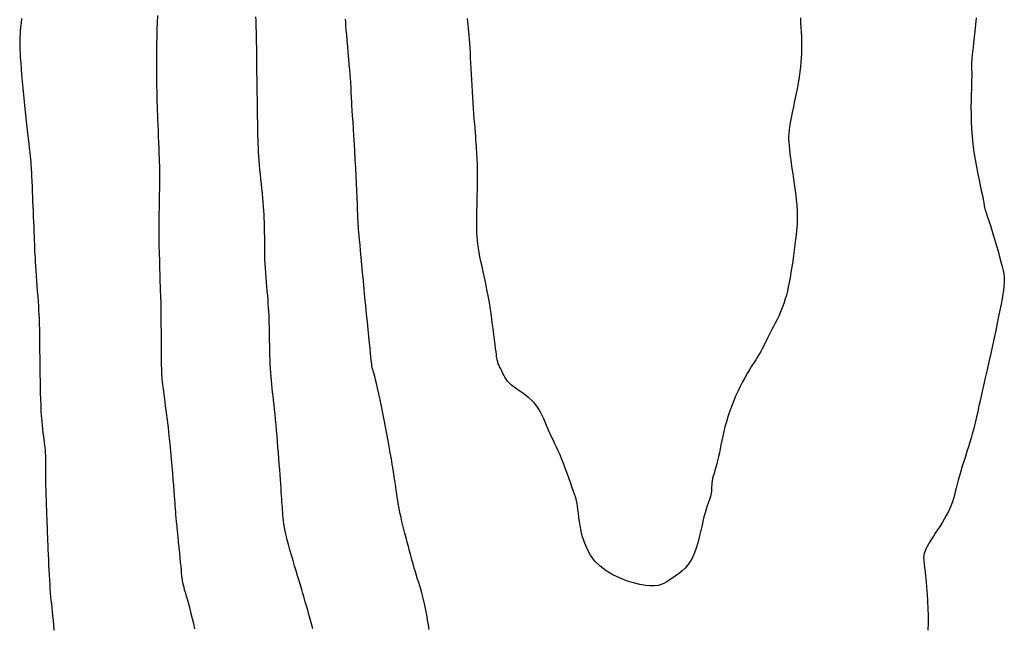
# Model space of a CAD drawing. Header units: millimetres. Extents: x 32690613 to 32693367, y 5343692 to 5344708.
# Tile 49 of 256: x 32692239 to 32692253, y 5343865 to 5343874. Entities that reach past the tile are written whole.
import ezdxf

# ---------------------------------------------------------------- set-up
doc = ezdxf.new("R2010")
doc.units = ezdxf.units.MM
doc.header["$LTSCALE"] = 20
for name, color, linetype in [('02-DGM_HL_495.00', 142, 'Continuous'), ('02-DGM_HL_495.50', 152, 'Continuous'), ('02-DGM_HL_496.00', 162, 'Continuous'), ('02-DGM_HL_496.50', 172, 'Continuous'), ('02-DGM_HL_497.00', 182, 'Continuous')]:
    doc.layers.add(name, color=color, linetype=linetype)

msp = doc.modelspace()

# ---------------------------------------------------------------- linework, layer by layer
at = {"layer": '02-DGM_HL_495.00', "elevation": 495, "flags": 128}
msp.add_lwpolyline([(32692239.083, 5343873.8), (32692239.077, 5343873.734), (32692239.071, 5343873.675), (32692239.066, 5343873.623), (32692239.063, 5343873.578), (32692239.06, 5343873.536), (32692239.058, 5343873.496), (32692239.058, 5343873.455), (32692239.059, 5343873.41), (32692239.06, 5343873.36), (32692239.063, 5343873.303), (32692239.067, 5343873.235), (32692239.073, 5343873.16), (32692239.079, 5343873.076), (32692239.086, 5343872.987), (32692239.094, 5343872.894), (32692239.102, 5343872.798), (32692239.111, 5343872.7), (32692239.121, 5343872.603), (32692239.131, 5343872.507), (32692239.141, 5343872.413), (32692239.151, 5343872.322), (32692239.161, 5343872.235), (32692239.17, 5343872.151), (32692239.179, 5343872.074), (32692239.188, 5343872.001), (32692239.195, 5343871.936), (32692239.202, 5343871.877), (32692239.207, 5343871.824), (32692239.212, 5343871.777), (32692239.216, 5343871.734), (32692239.219, 5343871.695), (32692239.222, 5343871.658), (32692239.224, 5343871.623), (32692239.226, 5343871.589), (32692239.228, 5343871.554), (32692239.23, 5343871.519), (32692239.232, 5343871.481), (32692239.233, 5343871.441), (32692239.235, 5343871.398), (32692239.237, 5343871.35), (32692239.239, 5343871.297), (32692239.242, 5343871.237), (32692239.244, 5343871.172), (32692239.247, 5343871.101), (32692239.25, 5343871.027), (32692239.253, 5343870.951), (32692239.256, 5343870.875), (32692239.259, 5343870.801), (32692239.261, 5343870.73), (32692239.264, 5343870.664), (32692239.266, 5343870.605), (32692239.269, 5343870.551), (32692239.271, 5343870.5), (32692239.273, 5343870.451), (32692239.275, 5343870.402), (32692239.278, 5343870.352), (32692239.281, 5343870.298), (32692239.285, 5343870.238), (32692239.29, 5343870.173), (32692239.295, 5343870.102), (32692239.3, 5343870.028), (32692239.306, 5343869.952), (32692239.311, 5343869.875), (32692239.317, 5343869.8), (32692239.322, 5343869.729), (32692239.326, 5343869.662), (32692239.33, 5343869.6), (32692239.333, 5343869.544), (32692239.336, 5343869.491), (32692239.338, 5343869.44), (32692239.34, 5343869.389), (32692239.342, 5343869.336), (32692239.343, 5343869.281), (32692239.343, 5343869.221), (32692239.344, 5343869.156), (32692239.345, 5343869.085), (32692239.345, 5343869.01), (32692239.346, 5343868.931), (32692239.346, 5343868.848), (32692239.347, 5343868.763), (32692239.348, 5343868.676), (32692239.35, 5343868.588), (32692239.352, 5343868.5), (32692239.354, 5343868.412), (32692239.357, 5343868.326), (32692239.36, 5343868.242), (32692239.364, 5343868.161), (32692239.369, 5343868.084), (32692239.374, 5343868.013), (32692239.379, 5343867.947), (32692239.385, 5343867.888), (32692239.391, 5343867.835), (32692239.398, 5343867.787), (32692239.404, 5343867.743), (32692239.41, 5343867.702), (32692239.416, 5343867.664), (32692239.42, 5343867.627), (32692239.424, 5343867.591), (32692239.426, 5343867.554), (32692239.427, 5343867.516), (32692239.428, 5343867.477), (32692239.428, 5343867.434), (32692239.428, 5343867.389), (32692239.427, 5343867.339), (32692239.427, 5343867.285), (32692239.428, 5343867.225), (32692239.429, 5343867.16), (32692239.43, 5343867.09), (32692239.432, 5343867.017), (32692239.434, 5343866.943), (32692239.437, 5343866.868), (32692239.44, 5343866.795), (32692239.442, 5343866.726), (32692239.445, 5343866.66), (32692239.447, 5343866.601), (32692239.449, 5343866.546), (32692239.451, 5343866.494), (32692239.453, 5343866.443), (32692239.455, 5343866.393), (32692239.457, 5343866.341), (32692239.459, 5343866.286), (32692239.462, 5343866.226), (32692239.464, 5343866.161), (32692239.467, 5343866.091), (32692239.47, 5343866.018), (32692239.473, 5343865.943), (32692239.477, 5343865.868), (32692239.481, 5343865.794), (32692239.485, 5343865.723), (32692239.489, 5343865.656), (32692239.493, 5343865.595), (32692239.498, 5343865.538), (32692239.503, 5343865.483), (32692239.508, 5343865.431), (32692239.513, 5343865.378), (32692239.519, 5343865.325), (32692239.525, 5343865.268), (32692239.531, 5343865.208), (32692239.537, 5343865.144), (32692239.544, 5343865.075), (32692239.551, 5343865.002)], dxfattribs=at)
at = {"layer": '02-DGM_HL_495.50', "elevation": 495.5, "flags": 128}
msp.add_lwpolyline([(32692241.04, 5343873.842), (32692241.035, 5343873.744), (32692241.031, 5343873.643), (32692241.029, 5343873.54), (32692241.027, 5343873.437), (32692241.025, 5343873.336), (32692241.025, 5343873.238), (32692241.025, 5343873.144), (32692241.025, 5343873.058), (32692241.026, 5343872.98), (32692241.026, 5343872.912), (32692241.027, 5343872.855), (32692241.027, 5343872.808), (32692241.028, 5343872.77), (32692241.028, 5343872.74), (32692241.028, 5343872.715), (32692241.029, 5343872.695), (32692241.029, 5343872.678), (32692241.029, 5343872.662), (32692241.03, 5343872.647), (32692241.03, 5343872.63), (32692241.031, 5343872.61), (32692241.032, 5343872.585), (32692241.033, 5343872.555), (32692241.034, 5343872.517), (32692241.036, 5343872.471), (32692241.038, 5343872.414), (32692241.041, 5343872.346), (32692241.044, 5343872.27), (32692241.047, 5343872.187), (32692241.05, 5343872.101), (32692241.054, 5343872.016), (32692241.057, 5343871.933), (32692241.06, 5343871.856), (32692241.063, 5343871.788), (32692241.065, 5343871.731), (32692241.067, 5343871.683), (32692241.068, 5343871.641), (32692241.069, 5343871.602), (32692241.069, 5343871.562), (32692241.069, 5343871.52), (32692241.069, 5343871.472), (32692241.068, 5343871.415), (32692241.067, 5343871.346), (32692241.065, 5343871.268), (32692241.063, 5343871.18), (32692241.062, 5343871.084), (32692241.061, 5343870.982), (32692241.06, 5343870.875), (32692241.059, 5343870.765), (32692241.06, 5343870.652), (32692241.061, 5343870.538), (32692241.063, 5343870.426), (32692241.066, 5343870.316), (32692241.069, 5343870.21), (32692241.072, 5343870.112), (32692241.075, 5343870.021), (32692241.078, 5343869.94), (32692241.08, 5343869.871), (32692241.082, 5343869.815), (32692241.084, 5343869.771), (32692241.085, 5343869.737), (32692241.085, 5343869.712), (32692241.085, 5343869.694), (32692241.086, 5343869.68), (32692241.086, 5343869.67), (32692241.086, 5343869.662), (32692241.086, 5343869.654), (32692241.086, 5343869.644), (32692241.086, 5343869.631), (32692241.087, 5343869.613), (32692241.087, 5343869.588), (32692241.087, 5343869.554), (32692241.088, 5343869.51), (32692241.088, 5343869.454), (32692241.089, 5343869.386), (32692241.09, 5343869.306), (32692241.09, 5343869.221), (32692241.091, 5343869.132), (32692241.092, 5343869.043), (32692241.093, 5343868.957), (32692241.094, 5343868.879), (32692241.094, 5343868.812), (32692241.095, 5343868.758), (32692241.096, 5343868.714), (32692241.098, 5343868.677), (32692241.1, 5343868.643), (32692241.103, 5343868.61), (32692241.107, 5343868.573), (32692241.113, 5343868.528), (32692241.12, 5343868.472), (32692241.129, 5343868.403), (32692241.14, 5343868.322), (32692241.152, 5343868.23), (32692241.165, 5343868.129), (32692241.178, 5343868.022), (32692241.191, 5343867.911), (32692241.204, 5343867.798), (32692241.216, 5343867.685), (32692241.227, 5343867.573), (32692241.238, 5343867.464), (32692241.247, 5343867.359), (32692241.255, 5343867.259), (32692241.262, 5343867.166), (32692241.269, 5343867.08), (32692241.274, 5343867.002), (32692241.279, 5343866.935), (32692241.283, 5343866.877), (32692241.287, 5343866.828), (32692241.29, 5343866.785), (32692241.293, 5343866.744), (32692241.296, 5343866.704), (32692241.3, 5343866.662), (32692241.304, 5343866.615), (32692241.31, 5343866.561), (32692241.316, 5343866.497), (32692241.323, 5343866.426), (32692241.33, 5343866.35), (32692241.338, 5343866.271), (32692241.346, 5343866.191), (32692241.354, 5343866.113), (32692241.361, 5343866.04), (32692241.367, 5343865.974), (32692241.373, 5343865.916), (32692241.378, 5343865.866), (32692241.382, 5343865.822), (32692241.386, 5343865.783), (32692241.39, 5343865.749), (32692241.395, 5343865.717), (32692241.401, 5343865.686), (32692241.408, 5343865.655), (32692241.416, 5343865.622), (32692241.425, 5343865.588), (32692241.436, 5343865.55), (32692241.448, 5343865.51), (32692241.46, 5343865.466), (32692241.474, 5343865.417), (32692241.489, 5343865.364), (32692241.505, 5343865.305), (32692241.521, 5343865.24), (32692241.538, 5343865.17), (32692241.555, 5343865.097), (32692241.572, 5343865.021)], dxfattribs=at)
at = {"layer": '02-DGM_HL_496.00', "elevation": 496, "flags": 128}
msp.add_lwpolyline([(32692243.272, 5343865.022), (32692243.254, 5343865.092), (32692243.235, 5343865.16), (32692243.217, 5343865.225), (32692243.2, 5343865.288), (32692243.183, 5343865.349), (32692243.165, 5343865.409), (32692243.148, 5343865.468), (32692243.131, 5343865.527), (32692243.113, 5343865.587), (32692243.094, 5343865.649), (32692243.075, 5343865.713), (32692243.054, 5343865.782), (32692243.033, 5343865.854), (32692243.01, 5343865.929), (32692242.988, 5343866.005), (32692242.965, 5343866.082), (32692242.944, 5343866.158), (32692242.924, 5343866.232), (32692242.905, 5343866.302), (32692242.889, 5343866.367), (32692242.876, 5343866.426), (32692242.866, 5343866.479), (32692242.858, 5343866.528), (32692242.852, 5343866.573), (32692242.847, 5343866.615), (32692242.843, 5343866.654), (32692242.84, 5343866.693), (32692242.837, 5343866.731), (32692242.835, 5343866.769), (32692242.832, 5343866.808), (32692242.829, 5343866.849), (32692242.826, 5343866.892), (32692242.823, 5343866.938), (32692242.819, 5343866.988), (32692242.816, 5343867.042), (32692242.811, 5343867.102), (32692242.807, 5343867.167), (32692242.802, 5343867.237), (32692242.797, 5343867.312), (32692242.791, 5343867.389), (32692242.785, 5343867.469), (32692242.779, 5343867.551), (32692242.772, 5343867.633), (32692242.766, 5343867.716), (32692242.759, 5343867.797), (32692242.751, 5343867.877), (32692242.744, 5343867.956), (32692242.737, 5343868.032), (32692242.729, 5343868.106), (32692242.722, 5343868.177), (32692242.715, 5343868.245), (32692242.708, 5343868.309), (32692242.701, 5343868.37), (32692242.694, 5343868.427), (32692242.688, 5343868.483), (32692242.682, 5343868.537), (32692242.677, 5343868.591), (32692242.672, 5343868.646), (32692242.667, 5343868.703), (32692242.664, 5343868.763), (32692242.661, 5343868.826), (32692242.658, 5343868.892), (32692242.656, 5343868.96), (32692242.654, 5343869.029), (32692242.653, 5343869.098), (32692242.652, 5343869.167), (32692242.651, 5343869.233), (32692242.65, 5343869.298), (32692242.648, 5343869.358), (32692242.647, 5343869.417), (32692242.645, 5343869.473), (32692242.643, 5343869.528), (32692242.64, 5343869.583), (32692242.637, 5343869.638), (32692242.633, 5343869.695), (32692242.629, 5343869.753), (32692242.624, 5343869.815), (32692242.618, 5343869.878), (32692242.613, 5343869.944), (32692242.607, 5343870.01), (32692242.601, 5343870.076), (32692242.596, 5343870.142), (32692242.592, 5343870.208), (32692242.588, 5343870.271), (32692242.585, 5343870.332), (32692242.583, 5343870.392), (32692242.582, 5343870.449), (32692242.581, 5343870.505), (32692242.581, 5343870.559), (32692242.581, 5343870.612), (32692242.581, 5343870.665), (32692242.58, 5343870.717), (32692242.58, 5343870.768), (32692242.579, 5343870.819), (32692242.577, 5343870.871), (32692242.575, 5343870.924), (32692242.572, 5343870.978), (32692242.569, 5343871.034), (32692242.565, 5343871.093), (32692242.56, 5343871.153), (32692242.554, 5343871.217), (32692242.547, 5343871.283), (32692242.54, 5343871.351), (32692242.533, 5343871.42), (32692242.526, 5343871.49), (32692242.519, 5343871.559), (32692242.513, 5343871.627), (32692242.507, 5343871.693), (32692242.502, 5343871.757), (32692242.497, 5343871.82), (32692242.494, 5343871.881), (32692242.491, 5343871.941), (32692242.488, 5343872.001), (32692242.486, 5343872.061), (32692242.484, 5343872.121), (32692242.482, 5343872.183), (32692242.481, 5343872.246), (32692242.48, 5343872.311), (32692242.478, 5343872.377), (32692242.477, 5343872.444), (32692242.476, 5343872.513), (32692242.476, 5343872.582), (32692242.475, 5343872.652), (32692242.474, 5343872.723), (32692242.473, 5343872.794), (32692242.472, 5343872.866), (32692242.471, 5343872.937), (32692242.47, 5343873.007), (32692242.47, 5343873.076), (32692242.469, 5343873.144), (32692242.468, 5343873.21), (32692242.467, 5343873.274), (32692242.466, 5343873.335), (32692242.466, 5343873.394), (32692242.465, 5343873.451), (32692242.464, 5343873.506), (32692242.463, 5343873.561), (32692242.461, 5343873.614), (32692242.46, 5343873.666), (32692242.458, 5343873.718), (32692242.456, 5343873.77), (32692242.453, 5343873.823)], dxfattribs=at)
at = {"layer": '02-DGM_HL_496.50', "elevation": 496.5, "flags": 128}
for points in [[(32692244.947, 5343865.009), (32692244.936, 5343865.077), (32692244.923, 5343865.148), (32692244.91, 5343865.22), (32692244.896, 5343865.291), (32692244.882, 5343865.359), (32692244.868, 5343865.424), (32692244.854, 5343865.483), (32692244.839, 5343865.538), (32692244.825, 5343865.59), (32692244.81, 5343865.639), (32692244.796, 5343865.688), (32692244.78, 5343865.737), (32692244.765, 5343865.787), (32692244.749, 5343865.839), (32692244.732, 5343865.895), (32692244.715, 5343865.954), (32692244.698, 5343866.014), (32692244.681, 5343866.077), (32692244.664, 5343866.14), (32692244.647, 5343866.204), (32692244.63, 5343866.267), (32692244.613, 5343866.33), (32692244.598, 5343866.391), (32692244.583, 5343866.451), (32692244.569, 5343866.509), (32692244.555, 5343866.565), (32692244.543, 5343866.62), (32692244.531, 5343866.673), (32692244.52, 5343866.724), (32692244.51, 5343866.774), (32692244.502, 5343866.821), (32692244.494, 5343866.868), (32692244.486, 5343866.915), (32692244.479, 5343866.963), (32692244.472, 5343867.013), (32692244.465, 5343867.065), (32692244.457, 5343867.12), (32692244.448, 5343867.18), (32692244.438, 5343867.244), (32692244.427, 5343867.314), (32692244.415, 5343867.389), (32692244.402, 5343867.468), (32692244.387, 5343867.551), (32692244.372, 5343867.639), (32692244.355, 5343867.73), (32692244.338, 5343867.826), (32692244.319, 5343867.925), (32692244.299, 5343868.025), (32692244.279, 5343868.125), (32692244.259, 5343868.222), (32692244.24, 5343868.316), (32692244.221, 5343868.402), (32692244.204, 5343868.481), (32692244.189, 5343868.548), (32692244.176, 5343868.604), (32692244.164, 5343868.65), (32692244.155, 5343868.685), (32692244.147, 5343868.713), (32692244.141, 5343868.734), (32692244.136, 5343868.75), (32692244.132, 5343868.762), (32692244.128, 5343868.773), (32692244.126, 5343868.783), (32692244.123, 5343868.794), (32692244.121, 5343868.807), (32692244.119, 5343868.826), (32692244.116, 5343868.851), (32692244.113, 5343868.885), (32692244.108, 5343868.929), (32692244.103, 5343868.985), (32692244.096, 5343869.054), (32692244.088, 5343869.135), (32692244.078, 5343869.226), (32692244.068, 5343869.327), (32692244.057, 5343869.435), (32692244.046, 5343869.548), (32692244.035, 5343869.666), (32692244.023, 5343869.786), (32692244.011, 5343869.907), (32692244, 5343870.027), (32692243.989, 5343870.144), (32692243.978, 5343870.256), (32692243.969, 5343870.362), (32692243.96, 5343870.458), (32692243.952, 5343870.544), (32692243.945, 5343870.617), (32692243.939, 5343870.676), (32692243.935, 5343870.724), (32692243.931, 5343870.764), (32692243.928, 5343870.801), (32692243.926, 5343870.837), (32692243.924, 5343870.876), (32692243.921, 5343870.922), (32692243.919, 5343870.978), (32692243.916, 5343871.047), (32692243.913, 5343871.128), (32692243.909, 5343871.219), (32692243.904, 5343871.319), (32692243.9, 5343871.426), (32692243.894, 5343871.537), (32692243.889, 5343871.652), (32692243.883, 5343871.768), (32692243.877, 5343871.884), (32692243.87, 5343871.997), (32692243.863, 5343872.107), (32692243.857, 5343872.212), (32692243.851, 5343872.31), (32692243.845, 5343872.4), (32692243.84, 5343872.48), (32692243.835, 5343872.549), (32692243.832, 5343872.605), (32692243.829, 5343872.65), (32692243.827, 5343872.685), (32692243.826, 5343872.712), (32692243.825, 5343872.732), (32692243.825, 5343872.747), (32692243.824, 5343872.76), (32692243.824, 5343872.77), (32692243.824, 5343872.78), (32692243.824, 5343872.792), (32692243.823, 5343872.808), (32692243.822, 5343872.828), (32692243.82, 5343872.854), (32692243.818, 5343872.889), (32692243.814, 5343872.934), (32692243.81, 5343872.99), (32692243.804, 5343873.058), (32692243.797, 5343873.136), (32692243.79, 5343873.221), (32692243.782, 5343873.31), (32692243.774, 5343873.399), (32692243.767, 5343873.485), (32692243.76, 5343873.565), (32692243.754, 5343873.636), (32692243.749, 5343873.696), (32692243.746, 5343873.746), (32692243.743, 5343873.789)], [(32692252.811, 5343873.811), (32692252.803, 5343873.71), (32692252.793, 5343873.616), (32692252.784, 5343873.529), (32692252.775, 5343873.451), (32692252.767, 5343873.382), (32692252.76, 5343873.325), (32692252.755, 5343873.277), (32692252.751, 5343873.238), (32692252.748, 5343873.206), (32692252.746, 5343873.179), (32692252.745, 5343873.156), (32692252.744, 5343873.137), (32692252.744, 5343873.118), (32692252.745, 5343873.1), (32692252.745, 5343873.079), (32692252.746, 5343873.057), (32692252.747, 5343873.03), (32692252.747, 5343872.997), (32692252.747, 5343872.958), (32692252.746, 5343872.91), (32692252.745, 5343872.852), (32692252.742, 5343872.785), (32692252.74, 5343872.707), (32692252.738, 5343872.621), (32692252.736, 5343872.527), (32692252.737, 5343872.427), (32692252.739, 5343872.323), (32692252.744, 5343872.214), (32692252.752, 5343872.103), (32692252.764, 5343871.991), (32692252.78, 5343871.879), (32692252.797, 5343871.77), (32692252.816, 5343871.665), (32692252.834, 5343871.567), (32692252.853, 5343871.476), (32692252.87, 5343871.396), (32692252.885, 5343871.327), (32692252.897, 5343871.272), (32692252.906, 5343871.228), (32692252.912, 5343871.195), (32692252.917, 5343871.171), (32692252.92, 5343871.154), (32692252.922, 5343871.141), (32692252.923, 5343871.133), (32692252.924, 5343871.126), (32692252.924, 5343871.119), (32692252.925, 5343871.112), (32692252.926, 5343871.105), (32692252.927, 5343871.098), (32692252.929, 5343871.09), (32692252.931, 5343871.081), (32692252.934, 5343871.07), (32692252.937, 5343871.059), (32692252.941, 5343871.045), (32692252.946, 5343871.029), (32692252.953, 5343871.01), (32692252.961, 5343870.986), (32692252.971, 5343870.955), (32692252.983, 5343870.918), (32692252.998, 5343870.874), (32692253.015, 5343870.82), (32692253.035, 5343870.756), (32692253.057, 5343870.686), (32692253.08, 5343870.609), (32692253.104, 5343870.53), (32692253.127, 5343870.451), (32692253.149, 5343870.373), (32692253.168, 5343870.3), (32692253.185, 5343870.234), (32692253.198, 5343870.177), (32692253.208, 5343870.126), (32692253.213, 5343870.079), (32692253.216, 5343870.035), (32692253.215, 5343869.991), (32692253.211, 5343869.944), (32692253.205, 5343869.893), (32692253.195, 5343869.834), (32692253.183, 5343869.767), (32692253.169, 5343869.691), (32692253.153, 5343869.606), (32692253.134, 5343869.515), (32692253.114, 5343869.417), (32692253.092, 5343869.314), (32692253.069, 5343869.206), (32692253.045, 5343869.095), (32692253.02, 5343868.98), (32692252.994, 5343868.863), (32692252.968, 5343868.747), (32692252.943, 5343868.633), (32692252.918, 5343868.522), (32692252.894, 5343868.416), (32692252.872, 5343868.317), (32692252.851, 5343868.226), (32692252.833, 5343868.144), (32692252.816, 5343868.071), (32692252.801, 5343868.005), (32692252.786, 5343867.943), (32692252.771, 5343867.884), (32692252.756, 5343867.825), (32692252.739, 5343867.767), (32692252.721, 5343867.705), (32692252.701, 5343867.64), (32692252.679, 5343867.571), (32692252.657, 5343867.501), (32692252.634, 5343867.429), (32692252.611, 5343867.358), (32692252.59, 5343867.289), (32692252.57, 5343867.221), (32692252.552, 5343867.158), (32692252.537, 5343867.099), (32692252.523, 5343867.044), (32692252.511, 5343866.992), (32692252.499, 5343866.942), (32692252.486, 5343866.894), (32692252.471, 5343866.847), (32692252.454, 5343866.799), (32692252.434, 5343866.75), (32692252.41, 5343866.7), (32692252.382, 5343866.649), (32692252.352, 5343866.596), (32692252.32, 5343866.544), (32692252.287, 5343866.493), (32692252.255, 5343866.444), (32692252.224, 5343866.396), (32692252.196, 5343866.352), (32692252.17, 5343866.311), (32692252.146, 5343866.273), (32692252.126, 5343866.239), (32692252.109, 5343866.207), (32692252.094, 5343866.178), (32692252.081, 5343866.152), (32692252.072, 5343866.128), (32692252.064, 5343866.106), (32692252.059, 5343866.085), (32692252.057, 5343866.065), (32692252.056, 5343866.043), (32692252.057, 5343866.018), (32692252.06, 5343865.987), (32692252.064, 5343865.95), (32692252.069, 5343865.903), (32692252.076, 5343865.847), (32692252.083, 5343865.779), (32692252.091, 5343865.7), (32692252.099, 5343865.613), (32692252.106, 5343865.519), (32692252.113, 5343865.419), (32692252.117, 5343865.315), (32692252.12, 5343865.21), (32692252.12, 5343865.104), (32692252.117, 5343864.999)]]:
    msp.add_lwpolyline(points, dxfattribs=at)
at = {"layer": '02-DGM_HL_497.00', "elevation": 497, "flags": 128}
msp.add_lwpolyline([(32692250.283, 5343873.81), (32692250.287, 5343873.741), (32692250.291, 5343873.672), (32692250.295, 5343873.605), (32692250.298, 5343873.54), (32692250.3, 5343873.477), (32692250.302, 5343873.415), (32692250.302, 5343873.355), (32692250.3, 5343873.294), (32692250.297, 5343873.233), (32692250.292, 5343873.169), (32692250.285, 5343873.103), (32692250.276, 5343873.032), (32692250.265, 5343872.957), (32692250.251, 5343872.875), (32692250.235, 5343872.789), (32692250.218, 5343872.701), (32692250.201, 5343872.613), (32692250.183, 5343872.527), (32692250.167, 5343872.445), (32692250.152, 5343872.369), (32692250.139, 5343872.301), (32692250.129, 5343872.243), (32692250.121, 5343872.193), (32692250.116, 5343872.148), (32692250.114, 5343872.106), (32692250.114, 5343872.064), (32692250.116, 5343872.021), (32692250.12, 5343871.974), (32692250.125, 5343871.921), (32692250.133, 5343871.859), (32692250.142, 5343871.79), (32692250.152, 5343871.717), (32692250.163, 5343871.641), (32692250.174, 5343871.564), (32692250.185, 5343871.489), (32692250.195, 5343871.418), (32692250.204, 5343871.352), (32692250.212, 5343871.294), (32692250.218, 5343871.242), (32692250.223, 5343871.196), (32692250.228, 5343871.155), (32692250.231, 5343871.118), (32692250.234, 5343871.084), (32692250.236, 5343871.051), (32692250.237, 5343871.02), (32692250.238, 5343870.988), (32692250.239, 5343870.956), (32692250.238, 5343870.922), (32692250.237, 5343870.884), (32692250.235, 5343870.843), (32692250.232, 5343870.797), (32692250.228, 5343870.745), (32692250.222, 5343870.686), (32692250.214, 5343870.619), (32692250.206, 5343870.546), (32692250.196, 5343870.469), (32692250.185, 5343870.389), (32692250.173, 5343870.308), (32692250.161, 5343870.227), (32692250.148, 5343870.148), (32692250.135, 5343870.073), (32692250.123, 5343870.004), (32692250.11, 5343869.939), (32692250.096, 5343869.878), (32692250.082, 5343869.821), (32692250.067, 5343869.767), (32692250.051, 5343869.715), (32692250.033, 5343869.664), (32692250.014, 5343869.615), (32692249.994, 5343869.567), (32692249.972, 5343869.519), (32692249.949, 5343869.471), (32692249.925, 5343869.425), (32692249.902, 5343869.381), (32692249.88, 5343869.337), (32692249.858, 5343869.296), (32692249.838, 5343869.257), (32692249.819, 5343869.219), (32692249.802, 5343869.184), (32692249.786, 5343869.149), (32692249.769, 5343869.115), (32692249.752, 5343869.081), (32692249.734, 5343869.047), (32692249.715, 5343869.011), (32692249.693, 5343868.973), (32692249.669, 5343868.933), (32692249.642, 5343868.89), (32692249.613, 5343868.845), (32692249.582, 5343868.797), (32692249.55, 5343868.745), (32692249.517, 5343868.691), (32692249.483, 5343868.632), (32692249.45, 5343868.571), (32692249.416, 5343868.505), (32692249.384, 5343868.436), (32692249.352, 5343868.365), (32692249.321, 5343868.292), (32692249.293, 5343868.218), (32692249.266, 5343868.144), (32692249.241, 5343868.071), (32692249.219, 5343867.999), (32692249.199, 5343867.928), (32692249.183, 5343867.86), (32692249.168, 5343867.794), (32692249.154, 5343867.731), (32692249.142, 5343867.669), (32692249.13, 5343867.609), (32692249.119, 5343867.552), (32692249.107, 5343867.497), (32692249.094, 5343867.444), (32692249.08, 5343867.393), (32692249.067, 5343867.345), (32692249.054, 5343867.3), (32692249.042, 5343867.257), (32692249.031, 5343867.217), (32692249.022, 5343867.181), (32692249.015, 5343867.148), (32692249.01, 5343867.118), (32692249.008, 5343867.091), (32692249.007, 5343867.066), (32692249.006, 5343867.042), (32692249.005, 5343867.02), (32692249.004, 5343866.997), (32692249.001, 5343866.974), (32692248.997, 5343866.95), (32692248.99, 5343866.925), (32692248.981, 5343866.896), (32692248.97, 5343866.865), (32692248.957, 5343866.829), (32692248.943, 5343866.789), (32692248.928, 5343866.742), (32692248.913, 5343866.69), (32692248.897, 5343866.631), (32692248.881, 5343866.564), (32692248.865, 5343866.492), (32692248.848, 5343866.415), (32692248.83, 5343866.337), (32692248.81, 5343866.259), (32692248.787, 5343866.183), (32692248.761, 5343866.112), (32692248.732, 5343866.047), (32692248.699, 5343865.989), (32692248.663, 5343865.939), (32692248.625, 5343865.895), (32692248.585, 5343865.856), (32692248.544, 5343865.823), (32692248.503, 5343865.793), (32692248.464, 5343865.765), (32692248.426, 5343865.74), (32692248.391, 5343865.715), (32692248.356, 5343865.693), (32692248.32, 5343865.673), (32692248.281, 5343865.657), (32692248.237, 5343865.645), (32692248.186, 5343865.639), (32692248.126, 5343865.638), (32692248.056, 5343865.645), (32692247.974, 5343865.659), (32692247.882, 5343865.682), (32692247.785, 5343865.712), (32692247.685, 5343865.752), (32692247.587, 5343865.799), (32692247.492, 5343865.856), (32692247.405, 5343865.921), (32692247.329, 5343865.996), (32692247.266, 5343866.08), (32692247.216, 5343866.17), (32692247.177, 5343866.263), (32692247.147, 5343866.358), (32692247.126, 5343866.45), (32692247.11, 5343866.537), (32692247.099, 5343866.617), (32692247.091, 5343866.685), (32692247.084, 5343866.741), (32692247.078, 5343866.787), (32692247.072, 5343866.824), (32692247.066, 5343866.857), (32692247.058, 5343866.888), (32692247.049, 5343866.92), (32692247.037, 5343866.956), (32692247.022, 5343866.998), (32692247.004, 5343867.051), (32692246.983, 5343867.11), (32692246.96, 5343867.176), (32692246.935, 5343867.246), (32692246.908, 5343867.317), (32692246.881, 5343867.388), (32692246.854, 5343867.457), (32692246.828, 5343867.521), (32692246.802, 5343867.58), (32692246.778, 5343867.633), (32692246.755, 5343867.682), (32692246.732, 5343867.728), (32692246.711, 5343867.771), (32692246.69, 5343867.814), (32692246.67, 5343867.856), (32692246.65, 5343867.9), (32692246.631, 5343867.945), (32692246.612, 5343867.992), (32692246.593, 5343868.04), (32692246.572, 5343868.088), (32692246.548, 5343868.135), (32692246.522, 5343868.181), (32692246.493, 5343868.225), (32692246.46, 5343868.267), (32692246.422, 5343868.306), (32692246.381, 5343868.342), (32692246.337, 5343868.376), (32692246.292, 5343868.408), (32692246.248, 5343868.438), (32692246.205, 5343868.468), (32692246.166, 5343868.497), (32692246.13, 5343868.526), (32692246.099, 5343868.555), (32692246.073, 5343868.584), (32692246.051, 5343868.613), (32692246.033, 5343868.641), (32692246.018, 5343868.668), (32692246.005, 5343868.694), (32692245.994, 5343868.718), (32692245.984, 5343868.739), (32692245.975, 5343868.759), (32692245.967, 5343868.776), (32692245.959, 5343868.791), (32692245.952, 5343868.806), (32692245.946, 5343868.819), (32692245.94, 5343868.833), (32692245.935, 5343868.846), (32692245.931, 5343868.86), (32692245.927, 5343868.874), (32692245.923, 5343868.891), (32692245.92, 5343868.912), (32692245.916, 5343868.937), (32692245.912, 5343868.968), (32692245.908, 5343869.007), (32692245.902, 5343869.054), (32692245.896, 5343869.111), (32692245.887, 5343869.178), (32692245.878, 5343869.255), (32692245.867, 5343869.339), (32692245.854, 5343869.429), (32692245.841, 5343869.523), (32692245.826, 5343869.619), (32692245.811, 5343869.715), (32692245.794, 5343869.81), (32692245.777, 5343869.901), (32692245.759, 5343869.989), (32692245.741, 5343870.073), (32692245.723, 5343870.154), (32692245.706, 5343870.231), (32692245.69, 5343870.303), (32692245.676, 5343870.372), (32692245.664, 5343870.436), (32692245.654, 5343870.496), (32692245.646, 5343870.553), (32692245.64, 5343870.608), (32692245.636, 5343870.662), (32692245.633, 5343870.717), (32692245.631, 5343870.773), (32692245.631, 5343870.833), (32692245.631, 5343870.896), (32692245.632, 5343870.964), (32692245.633, 5343871.036), (32692245.634, 5343871.11), (32692245.636, 5343871.185), (32692245.638, 5343871.26), (32692245.639, 5343871.334), (32692245.641, 5343871.404), (32692245.642, 5343871.469), (32692245.642, 5343871.529), (32692245.642, 5343871.583), (32692245.641, 5343871.633), (32692245.64, 5343871.679), (32692245.639, 5343871.723), (32692245.637, 5343871.764), (32692245.635, 5343871.804), (32692245.633, 5343871.843), (32692245.631, 5343871.882), (32692245.628, 5343871.922), (32692245.625, 5343871.964), (32692245.622, 5343872.008), (32692245.619, 5343872.055), (32692245.615, 5343872.106), (32692245.61, 5343872.16), (32692245.606, 5343872.22), (32692245.601, 5343872.285), (32692245.595, 5343872.355), (32692245.59, 5343872.429), (32692245.584, 5343872.506), (32692245.578, 5343872.586), (32692245.573, 5343872.668), (32692245.567, 5343872.751), (32692245.562, 5343872.834), (32692245.558, 5343872.917), (32692245.553, 5343872.999), (32692245.549, 5343873.08), (32692245.545, 5343873.158), (32692245.541, 5343873.234), (32692245.538, 5343873.307), (32692245.534, 5343873.376), (32692245.529, 5343873.44), (32692245.525, 5343873.501), (32692245.521, 5343873.556), (32692245.516, 5343873.609), (32692245.511, 5343873.659), (32692245.506, 5343873.706), (32692245.501, 5343873.753), (32692245.496, 5343873.799)], dxfattribs=at)

doc.saveas('drawing.dxf')
